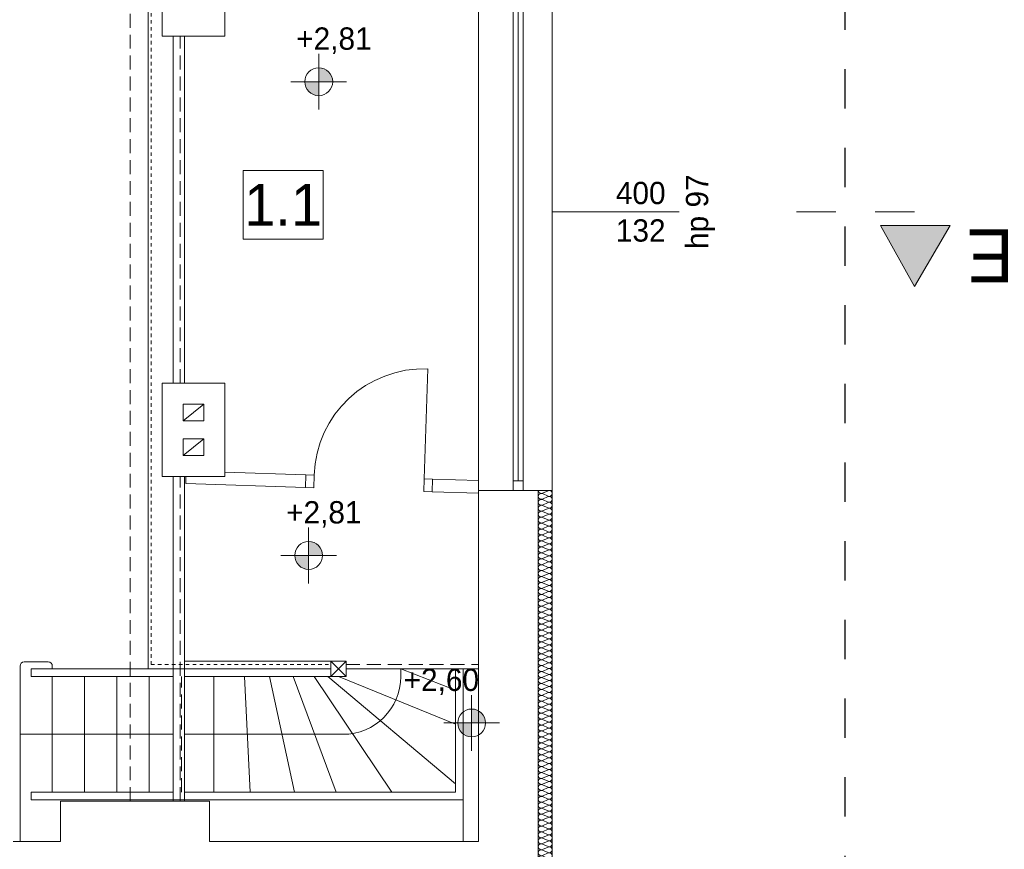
# Model space of a CAD drawing. Extents: x -528673 to -468586, y 24609 to 131944.
# Tile 48 of 87: x -475653 to -468586, y 58930 to 64882. Entities that reach past the tile are written whole.
import ezdxf

# ---------------------------------------------------------------- set-up
doc = ezdxf.new("R2010")
doc.units = 0
doc.header["$MEASUREMENT"] = 0
for name, pattern in [('Dashed', [564.444447, 282.222223, -282.222223]), ('Hidden Line', [50, 25, -25]), ('Krawędzie ukryte', [150, 100, -50])]:
    doc.linetypes.add(name, pattern=pattern)
for name, color, linetype in [('#PODKŁAD', 252, 'Continuous'), ('Inwent Izolacje', 252, 'Continuous'), ('INWENT RZĘDNE', 252, 'Continuous')]:
    doc.layers.add(name, color=color, linetype=linetype)
for name, color, linetype, lineweight in [('INWENT BALUSTRADY_Nr_Pióra__21', 252, 'Continuous', 9), ('Inwent Izolacje_Nr_Pióra__2', 252, 'Continuous', 13), ('INWENT KONST. DREWNIANA_Nr_Pióra__21', 252, 'Continuous', 9), ('INWENT OPISY_Nr_Pióra__21', 252, 'Continuous', 9), ('INWENT OPISY_Nr_Pióra__41', 252, 'Continuous', 15), ('INWENT RZĘDNE_Nr_Pióra__21', 252, 'Continuous', 9), ('INWENT. DRZWI_Nr_Pióra__5', 252, 'Continuous', 13), ('INWENT. OKNA_Nr_Pióra__21', 252, 'Continuous', 9), ('INWENT. OKNA_Nr_Pióra__5', 252, 'Continuous', 13), ('INWENT.ŚCIANY_Nr_Pióra__1', 252, 'Continuous', 25), ('INWENT.ŚCIANY_Nr_Pióra__20', 252, 'Continuous', 60), ('INWENT.ŚCIANY_Nr_Pióra__21', 252, 'Continuous', 9), ('INWENT.ŚCIANY_Nr_Pióra__3', 252, 'Continuous', 13), ('Istniejące schody_Nr_Pióra__21', 252, 'Continuous', 9), ('Istniejące stropy_Nr_Pióra__5', 252, 'Continuous', 13)]:
    doc.layers.add(name, color=color, linetype=linetype, lineweight=lineweight)
doc.styles.add('GENERATED_STYLE_1', font='txt')
doc.styles.add('GENERATED_STYLE_3', font='txt')
doc.styles.add('GENERATED_STYLE_5', font='txt')

# ---------------------------------------------------------------- blocks, each defined once
blk = doc.blocks.new('Izolacja cieplna 14_206', base_point=(-471930.2, 61504.5))
at = {"layer": 'Inwent Izolacje_Nr_Pióra__2', "linetype": 'Continuous'}
for p, q in [((-471860, 61502.7), (-471900.4, 61485)), ((-471900.4, 61481.4), (-471860, 61463.7)), ((-471860, 61460.1), (-471900.4, 61442.4)), ((-471900.4, 61438.8), (-471860, 61421.1)), ((-471860, 61417.5), (-471900.4, 61399.8)), ((-471900.4, 61396.2), (-471860, 61378.5)), ((-471860, 61374.9), (-471900.4, 61357.2)), ((-471900.4, 61353.6), (-471860, 61335.9)), ((-471860, 61332.3), (-471900.4, 61314.5)), ((-471900.4, 61311), (-471860, 61293.2)), ((-471860, 61289.7), (-471900.4, 61271.9)), ((-471900.4, 61268.3), (-471860, 61250.6)), ((-471860, 61247), (-471900.4, 61229.3)), ((-471900.4, 61225.7), (-471860, 61208)), ((-471860, 61204.4), (-471900.4, 61186.7)), ((-471900.4, 61183.1), (-471860, 61165.4)), ((-471860, 61161.8), (-471900.4, 61144.1)), ((-471900.4, 61140.5), (-471860, 61122.8)), ((-471860, 61119.2), (-471900.4, 61101.4)), ((-471900.4, 61097.9), (-471860, 61080.1)), ((-471860, 61076.6), (-471900.4, 61058.8)), ((-471900.4, 61055.2), (-471860, 61037.5)), ((-471860, 61033.9), (-471900.4, 61016.2)), ((-471900.4, 61012.6), (-471860, 60994.9)), ((-471860, 60991.3), (-471900.4, 60973.6)), ((-471900.4, 60970), (-471860, 60952.3)), ((-471860, 60948.7), (-471900.4, 60931)), ((-471900.4, 60927.4), (-471860, 60909.7)), ((-471860, 60906.1), (-471900.4, 60888.4)), ((-471900.4, 60884.8), (-471860, 60867)), ((-471860, 60863.5), (-471900.4, 60845.7)), ((-471900.4, 60842.2), (-471860, 60824.4)), ((-471860, 60820.8), (-471900.4, 60803.1)), ((-471900.4, 60799.5), (-471860, 60781.8)), ((-471860, 60778.2), (-471900.4, 60760.5)), ((-471900.4, 60756.9), (-471860, 60739.2)), ((-471860, 60735.6), (-471900.4, 60717.9)), ((-471900.4, 60714.3), (-471860, 60696.6)), ((-471860, 60693), (-471900.4, 60675.3)), ((-471900.4, 60671.7), (-471860, 60653.9)), ((-471860, 60650.4), (-471900.4, 60632.6)), ((-471900.4, 60629.1), (-471860, 60611.3)), ((-471860, 60607.7), (-471900.4, 60590)), ((-471900.4, 60586.4), (-471860, 60568.7)), ((-471860, 60565.1), (-471900.4, 60547.4)), ((-471900.4, 60543.8), (-471860, 60526.1)), ((-471860, 60522.5), (-471900.4, 60504.8)), ((-471900.4, 60501.2), (-471860, 60483.5)), ((-471860, 60479.9), (-471900.4, 60462.2)), ((-471900.4, 60458.6), (-471860, 60440.9)), ((-471860, 60437.3), (-471900.4, 60419.5)), ((-471900.4, 60416), (-471860, 60398.2)), ((-471860, 60394.7), (-471900.4, 60376.9)), ((-471900.4, 60373.3), (-471860, 60355.6)), ((-471860, 60352), (-471900.4, 60334.3)), ((-471900.4, 60330.7), (-471860, 60313)), ((-471860, 60309.4), (-471900.4, 60291.7)), ((-471900.4, 60288.1), (-471860, 60270.4)), ((-471860, 60266.8), (-471900.4, 60249.1)), ((-471900.4, 60245.5), (-471860, 60227.8)), ((-471860, 60224.2), (-471900.4, 60206.4)), ((-471900.4, 60202.9), (-471860, 60185.1)), ((-471860, 60181.6), (-471900.4, 60163.8)), ((-471900.4, 60160.2), (-471860, 60142.5)), ((-471860, 60138.9), (-471900.4, 60121.2)), ((-471900.4, 60117.6), (-471860, 60099.9)), ((-471860, 60096.3), (-471900.4, 60078.6)), ((-471900.4, 60075), (-471860, 60057.3)), ((-471860, 60053.7), (-471900.4, 60036)), ((-471900.4, 60032.4), (-471860, 60014.7)), ((-471860, 60011.1), (-471900.4, 59993.4)), ((-471900.4, 59989.8), (-471860, 59972)), ((-471860, 59968.5), (-471900.4, 59950.7)), ((-471900.4, 59947.2), (-471860, 59929.4)), ((-471860, 59925.8), (-471900.4, 59908.1)), ((-471900.4, 59904.5), (-471860, 59886.8)), ((-471860, 59883.2), (-471900.4, 59865.5)), ((-471900.4, 59861.9), (-471860, 59844.2)), ((-471860, 59840.6), (-471900.4, 59822.9)), ((-471900.4, 59819.3), (-471860, 59801.6)), ((-471860, 59798), (-471900.4, 59780.3)), ((-471900.4, 59776.7), (-471860, 59758.9)), ((-471860, 59755.4), (-471900.4, 59737.6)), ((-471900.4, 59734.1), (-471860, 59716.3)), ((-471860, 59712.7), (-471900.4, 59695)), ((-471900.4, 59691.4), (-471860, 59673.7)), ((-471860, 59670.1), (-471900.4, 59652.4)), ((-471900.4, 59648.8), (-471860, 59631.1)), ((-471860, 59627.5), (-471900.4, 59609.8)), ((-471900.4, 59606.2), (-471860, 59588.5)), ((-471860, 59584.9), (-471900.4, 59567.2)), ((-471900.4, 59563.6), (-471860, 59545.9)), ((-471860, 59542.3), (-471900.4, 59524.5)), ((-471900.4, 59521), (-471860, 59503.2)), ((-471860, 59499.7), (-471900.4, 59481.9)), ((-471900.4, 59478.3), (-471860, 59460.6)), ((-471860, 59457), (-471900.4, 59439.3)), ((-471900.4, 59435.7), (-471860, 59418)), ((-471860, 59414.4), (-471900.4, 59396.7)), ((-471900.4, 59393.1), (-471860, 59375.4)), ((-471860, 59371.8), (-471900.4, 59354.1)), ((-471900.4, 59350.5), (-471860, 59332.8)), ((-471860, 59329.2), (-471900.4, 59311.4)), ((-471900.4, 59307.9), (-471860, 59290.1)), ((-471860, 59286.6), (-471900.4, 59268.8)), ((-471900.4, 59265.2), (-471860, 59247.5)), ((-471860, 59243.9), (-471900.4, 59226.2)), ((-471900.4, 59222.6), (-471860, 59204.9)), ((-471860, 59201.3), (-471900.4, 59183.6)), ((-471900.4, 59180), (-471860, 59162.3)), ((-471860, 59158.7), (-471900.4, 59141)), ((-471900.4, 59137.4), (-471860, 59119.7)), ((-471860, 59116.1), (-471900.4, 59098.4)), ((-471900.4, 59094.8), (-471860, 59077)), ((-471860, 59073.5), (-471900.4, 59055.7)), ((-471900.4, 59052.2), (-471860, 59034.4)), ((-471860, 59030.8), (-471900.4, 59013.1)), ((-471900.4, 59009.5), (-471860, 58991.8)), ((-471860, 58988.2), (-471900.4, 58970.5)), ((-471900.4, 58966.9), (-471860, 58949.2)), ((-471860, 58945.6), (-471900.4, 58927.9)), ((-471900.4, 58924.3), (-471860, 58906.6)), ((-471860, 58903), (-471900.4, 58885.3)), ((-471900.4, 58881.7), (-471860, 58863.9)), ((-471860, 58860.4), (-471900.4, 58842.6)), ((-471900.4, 58839.1), (-471860, 58821.3)), ((-471860, 58817.7), (-471900.4, 58800)), ((-471900.4, 58796.4), (-471860, 58778.7)), ((-471860, 58775.1), (-471900.4, 58757.4)), ((-471900.4, 58753.8), (-471860, 58736.1)), ((-471860, 58732.5), (-471900.4, 58714.8)), ((-471900.4, 58711.2), (-471860, 58693.5)), ((-471860, 58689.9), (-471900.4, 58672.2)), ((-471900.4, 58668.6), (-471860, 58650.9)), ((-471860, 58647.3), (-471900.4, 58629.5)), ((-471900.4, 58626), (-471860, 58608.2)), ((-471860, 58604.7), (-471900.4, 58586.9)), ((-471900.4, 58583.3), (-471860, 58565.6)), ((-471860, 58562), (-471900.4, 58544.3)), ((-471900.4, 58540.7), (-471860, 58523)), ((-471860, 58519.4), (-471900.4, 58501.7)), ((-471900.4, 58498.1), (-471860, 58480.4)), ((-471860, 58476.8), (-471900.4, 58459.1)), ((-471900.4, 58455.5), (-471860, 58437.8)), ((-471860, 58434.2), (-471900.4, 58416.4)), ((-471900.4, 58412.9), (-471860, 58395.1)), ((-471860, 58391.6), (-471900.4, 58373.8)), ((-471900.4, 58370.2), (-471860, 58352.5)), ((-471860, 58348.9), (-471900.4, 58331.2)), ((-471900.4, 58327.6), (-471860, 58309.9)), ((-471860, 58306.3), (-471900.4, 58288.6)), ((-471900.4, 58285), (-471860, 58267.3)), ((-471860, 58263.7), (-471900.4, 58246)), ((-471900.4, 58242.4), (-471860, 58224.7)), ((-471860, 58221.1), (-471900.4, 58203.4)), ((-471900.4, 58199.8), (-471860, 58182)), ((-471860, 58178.5), (-471900.4, 58160.7)), ((-471900.4, 58157.2), (-471860, 58139.4)), ((-471860, 58135.8), (-471900.4, 58118.1)), ((-471900.4, 58114.5), (-471860, 58096.8)), ((-471860, 58093.2), (-471900.4, 58075.5)), ((-471900.4, 58071.9), (-471860, 58054.2)), ((-471860, 58050.6), (-471900.4, 58032.9)), ((-471900.4, 58029.3), (-471860, 58011.6)), ((-471860, 58008), (-471900.4, 57990.3)), ((-471900.4, 57986.7), (-471860, 57968.9)), ((-471860, 57965.4), (-471900.4, 57947.6)), ((-471900.4, 57944.1), (-471860, 57926.3))]:
    blk.add_line(p, q, dxfattribs=at)
for centre, start_param, end_param in [((-471908.9, 61461.9), 2.7288, 6.695979), ((-471908.9, 61504.5), 4.712389, 6.695979), ((-471851.5, 61483.2), 5.870392, 9.837571), ((-471908.9, 61419.3), 2.7288, 6.695979), ((-471851.5, 61440.6), 5.870392, 9.837571), ((-471851.5, 61398), 5.870392, 9.837571), ((-471908.9, 61376.7), 2.7288, 6.695979), ((-471908.9, 61334.1), 2.7288, 6.695979), ((-471851.5, 61355.4), 5.870392, 9.837571), ((-471908.9, 61291.4), 2.7288, 6.695979), ((-471851.5, 61312.8), 5.870392, 9.837571), ((-471851.5, 61270.1), 5.870392, 9.837571), ((-471908.9, 61248.8), 2.7288, 6.695979), ((-471908.9, 61206.2), 2.7288, 6.695979), ((-471851.5, 61227.5), 5.870392, 9.837571), ((-471851.5, 61184.9), 5.870392, 9.837571), ((-471908.9, 61163.6), 2.7288, 6.695979), ((-471908.9, 61121), 2.7288, 6.695979), ((-471851.5, 61142.3), 5.870392, 9.837571), ((-471908.9, 61078.3), 2.7288, 6.695979), ((-471851.5, 61099.7), 5.870392, 9.837571), ((-471851.5, 61057), 5.870392, 9.837571), ((-471908.9, 61035.7), 2.7288, 6.695979), ((-471908.9, 60993.1), 2.7288, 6.695979), ((-471851.5, 61014.4), 5.870392, 9.837571), ((-471851.5, 60971.8), 5.870392, 9.837571), ((-471908.9, 60950.5), 2.7288, 6.695979), ((-471908.9, 60907.9), 2.7288, 6.695979), ((-471851.5, 60929.2), 5.870392, 9.837571), ((-471908.9, 60865.3), 2.7288, 6.695979), ((-471851.5, 60886.6), 5.870392, 9.837571), ((-471851.5, 60843.9), 5.870392, 9.837571), ((-471908.9, 60822.6), 2.7288, 6.695979), ((-471908.9, 60780), 2.7288, 6.695979), ((-471851.5, 60801.3), 5.870392, 9.837571), ((-471851.5, 60758.7), 5.870392, 9.837571), ((-471908.9, 60737.4), 2.7288, 6.695979), ((-471908.9, 60694.8), 2.7288, 6.695979), ((-471851.5, 60716.1), 5.870392, 9.837571), ((-471908.9, 60652.2), 2.7288, 6.695979), ((-471851.5, 60673.5), 5.870392, 9.837571), ((-471851.5, 60630.8), 5.870392, 9.837571), ((-471908.9, 60609.5), 2.7288, 6.695979), ((-471908.9, 60566.9), 2.7288, 6.695979), ((-471851.5, 60588.2), 5.870392, 9.837571), ((-471851.5, 60545.6), 5.870392, 9.837571), ((-471908.9, 60524.3), 2.7288, 6.695979), ((-471908.9, 60481.7), 2.7288, 6.695979), ((-471851.5, 60503), 5.870392, 9.837571), ((-471908.9, 60439.1), 2.7288, 6.695979), ((-471851.5, 60460.4), 5.870392, 9.837571), ((-471851.5, 60417.8), 5.870392, 9.837571), ((-471908.9, 60396.4), 2.7288, 6.695979), ((-471908.9, 60353.8), 2.7288, 6.695979), ((-471851.5, 60375.1), 5.870392, 9.837571), ((-471851.5, 60332.5), 5.870392, 9.837571), ((-471908.9, 60311.2), 2.7288, 6.695979), ((-471908.9, 60268.6), 2.7288, 6.695979), ((-471851.5, 60289.9), 5.870392, 9.837571), ((-471908.9, 60226), 2.7288, 6.695979), ((-471851.5, 60247.3), 5.870392, 9.837571), ((-471851.5, 60204.7), 5.870392, 9.837571), ((-471908.9, 60183.3), 2.7288, 6.695979), ((-471908.9, 60140.7), 2.7288, 6.695979), ((-471851.5, 60162), 5.870392, 9.837571), ((-471851.5, 60119.4), 5.870392, 9.837571), ((-471908.9, 60098.1), 2.7288, 6.695979), ((-471908.9, 60055.5), 2.7288, 6.695979), ((-471851.5, 60076.8), 5.870392, 9.837571), ((-471908.9, 60012.9), 2.7288, 6.695979), ((-471851.5, 60034.2), 5.870392, 9.837571), ((-471851.5, 59991.6), 5.870392, 9.837571), ((-471908.9, 59970.3), 2.7288, 6.695979), ((-471908.9, 59927.6), 2.7288, 6.695979), ((-471851.5, 59948.9), 5.870392, 9.837571), ((-471908.9, 59885), 2.7288, 6.695979), ((-471908.9, 59842.4), 2.7288, 6.695979), ((-471851.5, 59906.3), 5.870392, 9.837571), ((-471851.5, 59863.7), 5.870392, 9.837571), ((-471908.9, 59799.8), 2.7288, 6.695979), ((-471851.5, 59821.1), 5.870392, 9.837571), ((-471851.5, 59778.5), 5.870392, 9.837571), ((-471908.9, 59757.2), 2.7288, 6.695979), ((-471908.9, 59714.5), 2.7288, 6.695979), ((-471851.5, 59735.8), 5.870392, 9.837571), ((-471908.9, 59671.9), 2.7288, 6.695979), ((-471908.9, 59629.3), 2.7288, 6.695979), ((-471851.5, 59693.2), 5.870392, 9.837571), ((-471851.5, 59650.6), 5.870392, 9.837571), ((-471908.9, 59586.7), 2.7288, 6.695979), ((-471851.5, 59608), 5.870392, 9.837571), ((-471851.5, 59565.4), 5.870392, 9.837571), ((-471908.9, 59544.1), 2.7288, 6.695979), ((-471908.9, 59501.4), 2.7288, 6.695979), ((-471851.5, 59522.8), 5.870392, 9.837571), ((-471908.9, 59458.8), 2.7288, 6.695979), ((-471908.9, 59416.2), 2.7288, 6.695979), ((-471851.5, 59480.1), 5.870392, 9.837571), ((-471851.5, 59437.5), 5.870392, 9.837571), ((-471908.9, 59373.6), 2.7288, 6.695979), ((-471851.5, 59394.9), 5.870392, 9.837571), ((-471851.5, 59352.3), 5.870392, 9.837571), ((-471908.9, 59331), 2.7288, 6.695979), ((-471908.9, 59288.3), 2.7288, 6.695979), ((-471851.5, 59309.7), 5.870392, 9.837571), ((-471908.9, 59245.7), 2.7288, 6.695979), ((-471908.9, 59203.1), 2.7288, 6.695979), ((-471851.5, 59267), 5.870392, 9.837571), ((-471851.5, 59224.4), 5.870392, 9.837571), ((-471908.9, 59160.5), 2.7288, 6.695979), ((-471851.5, 59181.8), 5.870392, 9.837571), ((-471851.5, 59139.2), 5.870392, 9.837571), ((-471908.9, 59117.9), 2.7288, 6.695979), ((-471908.9, 59075.3), 2.7288, 6.695979), ((-471851.5, 59096.6), 5.870392, 9.837571), ((-471908.9, 59032.6), 2.7288, 6.695979), ((-471908.9, 58990), 2.7288, 6.695979), ((-471851.5, 59053.9), 5.870392, 9.837571), ((-471851.5, 59011.3), 5.870392, 9.837571), ((-471908.9, 58947.4), 2.7288, 6.695979), ((-471851.5, 58968.7), 5.870392, 9.837571), ((-471851.5, 58926.1), 5.870392, 9.837571), ((-471908.9, 58904.8), 2.7288, 6.695979), ((-471908.9, 58862.2), 2.7288, 6.695979), ((-471851.5, 58883.5), 5.870392, 9.837571), ((-471908.9, 58819.5), 2.7288, 6.695979), ((-471908.9, 58776.9), 2.7288, 6.695979), ((-471851.5, 58840.8), 5.870392, 9.837571), ((-471851.5, 58798.2), 5.870392, 9.837571), ((-471908.9, 58734.3), 2.7288, 6.695979), ((-471851.5, 58755.6), 5.870392, 9.837571), ((-471851.5, 58713), 5.870392, 9.837571), ((-471908.9, 58691.7), 2.7288, 6.695979), ((-471908.9, 58649.1), 2.7288, 6.695979), ((-471851.5, 58670.4), 5.870392, 9.837571), ((-471908.9, 58606.4), 2.7288, 6.695979), ((-471908.9, 58563.8), 2.7288, 6.695979), ((-471851.5, 58627.8), 5.870392, 9.837571), ((-471851.5, 58585.1), 5.870392, 9.837571), ((-471908.9, 58521.2), 2.7288, 6.695979), ((-471851.5, 58542.5), 5.870392, 9.837571), ((-471851.5, 58499.9), 5.870392, 9.837571), ((-471908.9, 58478.6), 2.7288, 6.695979), ((-471908.9, 58436), 2.7288, 6.695979), ((-471851.5, 58457.3), 5.870392, 9.837571), ((-471908.9, 58393.3), 2.7288, 6.695979), ((-471851.5, 58414.7), 5.870392, 9.837571), ((-471851.5, 58372), 5.870392, 9.837571), ((-471908.9, 58350.7), 2.7288, 6.695979), ((-471908.9, 58308.1), 2.7288, 6.695979), ((-471851.5, 58329.4), 5.870392, 9.837571), ((-471851.5, 58286.8), 5.870392, 9.837571), ((-471908.9, 58265.5), 2.7288, 6.695979), ((-471908.9, 58222.9), 2.7288, 6.695979), ((-471851.5, 58244.2), 5.870392, 9.837571), ((-471908.9, 58180.3), 2.7288, 6.695979), ((-471851.5, 58201.6), 5.870392, 9.837571), ((-471851.5, 58158.9), 5.870392, 9.837571), ((-471908.9, 58137.6), 2.7288, 6.695979), ((-471908.9, 58095), 2.7288, 6.695979), ((-471851.5, 58116.3), 5.870392, 9.837571), ((-471851.5, 58073.7), 5.870392, 9.837571), ((-471908.9, 58052.4), 2.7288, 6.695979), ((-471908.9, 58009.8), 2.7288, 6.695979), ((-471851.5, 58031.1), 5.870392, 9.837571), ((-471908.9, 57967.2), 2.7288, 6.695979), ((-471851.5, 57988.5), 5.870392, 9.837571), ((-471851.5, 57945.8), 5.870392, 9.837571), ((-471908.9, 57924.5), 2.7288, 4.712389)]:
    blk.add_ellipse(centre, major_axis=(0, -21.3), ratio=0.998042, start_param=start_param, end_param=end_param, dxfattribs=at)
blk = doc.blocks.new('Koty wysokościowe_93', base_point=(-473506.1, 64437))
at = {"layer": 'INWENT RZĘDNE_Nr_Pióra__21', "linetype": 'Continuous'}
for points in [[(-473506.1, 64437), (-473406.1, 64437), (-473413.7, 64475.3), (-473435.4, 64507.7), (-473467.8, 64529.4), (-473506.1, 64537)], [(-473506.1, 64437), (-473606.1, 64437), (-473598.5, 64398.7), (-473576.8, 64366.3), (-473544.4, 64344.6), (-473506.1, 64337)]]:
    blk.add_hatch(color=256, dxfattribs=at).paths.add_polyline_path(points, flags=0)
for p, q in [((-473506.1, 64237), (-473506.1, 64637)), ((-473706.1, 64437), (-473306.1, 64437))]:
    blk.add_line(p, q, dxfattribs=at)
blk.add_circle((-473506.1, 64437), 100, dxfattribs=at)
at = {"layer": 'INWENT RZĘDNE_Nr_Pióra__21', "insert": (-473667.9, 64637), "char_height": 160, "attachment_point": 7, "style": 'GENERATED_STYLE_1'}
blk.add_mtext('{+2,81}', dxfattribs=at)
blk = doc.blocks.new('Koty wysokościowe_109', base_point=(-473578.7, 61037.9))
at = {"layer": 'INWENT RZĘDNE_Nr_Pióra__21', "linetype": 'Continuous'}
for points in [[(-473578.7, 61037.9), (-473478.7, 61037.9), (-473486.3, 61076.1), (-473508, 61108.6), (-473540.4, 61130.2), (-473578.7, 61137.9)], [(-473578.7, 61037.9), (-473678.7, 61037.9), (-473671.1, 60999.6), (-473649.4, 60967.2), (-473617, 60945.5), (-473578.7, 60937.9)]]:
    blk.add_hatch(color=256, dxfattribs=at).paths.add_polyline_path(points, flags=0)
for p, q in [((-473578.7, 60837.9), (-473578.7, 61237.9)), ((-473778.7, 61037.9), (-473378.7, 61037.9))]:
    blk.add_line(p, q, dxfattribs=at)
blk.add_circle((-473578.7, 61037.9), 100, dxfattribs=at)
at = {"layer": 'INWENT RZĘDNE_Nr_Pióra__21', "insert": (-473740.5, 61237.9), "char_height": 160, "attachment_point": 7, "style": 'GENERATED_STYLE_1'}
blk.add_mtext('{+2,81}', dxfattribs=at)
blk = doc.blocks.new('Koty wysokościowe_110', base_point=(-472408.7, 59835.9))
at = {"layer": 'INWENT RZĘDNE_Nr_Pióra__21', "linetype": 'Continuous'}
for points in [[(-472408.7, 59835.9), (-472308.7, 59835.9), (-472316.3, 59874.2), (-472338, 59906.7), (-472370.5, 59928.3), (-472408.7, 59935.9)], [(-472408.7, 59835.9), (-472508.7, 59835.9), (-472501.1, 59797.7), (-472479.4, 59765.2), (-472447, 59743.6), (-472408.7, 59735.9)]]:
    blk.add_hatch(color=256, dxfattribs=at).paths.add_polyline_path(points, flags=0)
for p, q in [((-472408.7, 59635.9), (-472408.7, 60035.9)), ((-472608.7, 59835.9), (-472208.7, 59835.9))]:
    blk.add_line(p, q, dxfattribs=at)
blk.add_circle((-472408.7, 59835.9), 100, dxfattribs=at)
at = {"layer": 'INWENT RZĘDNE_Nr_Pióra__21', "insert": (-472897, 60035.9), "char_height": 160, "attachment_point": 7, "style": 'GENERATED_STYLE_1'}
blk.add_mtext('{+2,60}', dxfattribs=at)
blk = doc.blocks.new('PIĘTRO')
at = {"layer": 'INWENT OPISY_Nr_Pióra__21', "linetype": 'Continuous', "lineweight": 15}
blk.add_hatch(color=252, dxfattribs=at).paths.add_polyline_path([(-469230.2, 62968.3), (-469474.5, 63404.5), (-468974.5, 63404.5)], flags=0)
at = {"layer": 'INWENT BALUSTRADY_Nr_Pióra__21', "color": 252, "linetype": 'Continuous', "lineweight": 15}
for p, q in [((-474550.2, 64764.5), (-474550.2, 62274.5)), ((-474470.2, 64764.5), (-474470.2, 62274.5)), ((-474550.2, 61604.5), (-474550.2, 59274.5)), ((-474470.2, 61604.5), (-474470.2, 59274.5)), ((-474470.2, 60279.5), (-473420.2, 60279.5))]:
    blk.add_line(p, q, dxfattribs=at)
at = {"layer": 'INWENT KONST. DREWNIANA_Nr_Pióra__21', "color": 252, "linetype": 'Continuous', "lineweight": 15}
for p, q in [((-474330.2, 62124.5), (-474480.2, 62124.5)), ((-474480.2, 62004.5), (-474480.2, 62124.5)), ((-474480.2, 62004.5), (-474330.2, 62124.5)), ((-474330.2, 62004.5), (-474330.2, 62124.5)), ((-474330.2, 62004.5), (-474480.2, 62004.5)), ((-474480.2, 61754.5), (-474480.2, 61874.5)), ((-474330.2, 61874.5), (-474480.2, 61874.5)), ((-474480.2, 61754.5), (-474330.2, 61874.5)), ((-474330.2, 61754.5), (-474330.2, 61874.5)), ((-474330.2, 61754.5), (-474480.2, 61754.5))]:
    blk.add_line(p, q, dxfattribs=at)
at = {"layer": 'INWENT OPISY_Nr_Pióra__41', "color": 252, "linetype": 'Dashed', "lineweight": 15}
blk.add_line((-469230.2, 63504.5), (-470330.2, 63504.5), dxfattribs=at)
at = {"layer": 'INWENT OPISY_Nr_Pióra__41', "color": 252, "linetype": 'Continuous', "lineweight": 15}
for p, q in [((-469474.5, 63404.5), (-468974.5, 63404.5)), ((-469474.5, 63404.5), (-469230.2, 62968.3)), ((-469230.2, 62968.3), (-468974.5, 63404.5))]:
    blk.add_line(p, q, dxfattribs=at)
at = {"layer": 'INWENT. DRZWI_Nr_Pióra__5', "color": 252, "linetype": 'Continuous', "lineweight": 15}
for p, q in [((-472750, 61587.6), (-472723.7, 62377.1)), ((-473599.5, 61615.9), (-473539.5, 61613.9)), ((-473539.5, 61613.9), (-473542.5, 61524)), ((-472750, 61587.6), (-472753, 61497.6)), ((-472690, 61585.6), (-472750, 61587.6)), ((-473542.5, 61524), (-473602.5, 61525.9)), ((-472753, 61497.6), (-472693, 61495.6))]:
    blk.add_line(p, q, dxfattribs=at)
blk.add_arc((-472750, 61587.6), 790, 88.09085, 178.09085, dxfattribs=at)
at = {"layer": 'INWENT. OKNA_Nr_Pióra__5', "color": 252, "linetype": 'Continuous', "lineweight": 15}
for p, q in [((-472110.2, 61504.5), (-472110.2, 65504.5)), ((-472040.2, 61504.5), (-472040.2, 65504.5)), ((-472075.2, 61574.5), (-472075.2, 65434.5)), ((-471830.2, 63504.5), (-470920.2, 63504.5)), ((-472110.2, 61574.5), (-472040.2, 61574.5)), ((-472110.2, 61504.5), (-472040.2, 61504.5))]:
    blk.add_line(p, q, dxfattribs=at)
at = {"layer": 'INWENT.ŚCIANY_Nr_Pióra__1', "color": 252, "linetype": 'Continuous', "lineweight": 15}
for p, q in [((-474630.2, 64764.5), (-474630.2, 65434.5)), ((-474180.2, 65434.5), (-474180.2, 64764.5)), ((-474180.2, 64764.5), (-474630.2, 64764.5)), ((-474180.2, 62274.5), (-474630.2, 62274.5)), ((-474630.2, 62274.5), (-474630.2, 61604.5)), ((-474180.2, 62274.5), (-474180.2, 61604.5)), ((-474630.2, 61604.5), (-474180.2, 61604.5)), ((-472360.2, 61504.5), (-471930.2, 61504.5)), ((-472360.2, 61504.5), (-472360.2, 60254.5)), ((-471930.2, 57924.5), (-471930.2, 61504.5)), ((-475360.2, 59274.5), (-475360.2, 58984.5)), ((-475700.2, 58984.5), (-475360.2, 58984.5))]:
    blk.add_line(p, q, dxfattribs=at)
at = {"layer": 'INWENT.ŚCIANY_Nr_Pióra__20', "color": 252, "linetype": 'Dashed', "lineweight": 30}
blk.add_line((-469728.7, 57470.7), (-469728.7, 69234.2), dxfattribs=at)
at = {"layer": 'INWENT.ŚCIANY_Nr_Pióra__20', "color": 252, "linetype": 'Continuous', "lineweight": 15}
for p, q in [((-472360.2, 60254.5), (-472360.2, 58984.5)), ((-474290.2, 59274.5), (-475360.2, 59274.5)), ((-474290.2, 59274.5), (-474290.2, 58984.5)), ((-474290.2, 58984.5), (-472360.2, 58984.5))]:
    blk.add_line(p, q, dxfattribs=at)
at = {"layer": 'INWENT.ŚCIANY_Nr_Pióra__21', "color": 252, "linetype": 'Continuous', "lineweight": 15}
for p, q in [((-472360.2, 65504.5), (-472360.2, 61504.5)), ((-471830.2, 61504.5), (-471830.2, 65504.5)), ((-474180.2, 61635.3), (-473599.5, 61615.9)), ((-474460.2, 61604.5), (-474460.2, 61554.5)), ((-473599.5, 61615.9), (-473602.5, 61525.9)), ((-472690, 61585.6), (-472693, 61495.6)), ((-472690, 61585.6), (-472360.2, 61574.6)), ((-474460.2, 61554.5), (-473602.5, 61525.9)), ((-472693, 61495.6), (-472360.2, 61484.5)), ((-472470.2, 58984.5), (-472470.2, 60224.5))]:
    blk.add_line(p, q, dxfattribs=at)
at = {"layer": 'INWENT.ŚCIANY_Nr_Pióra__3', "color": 252, "linetype": 'Continuous', "lineweight": 15}
for p in [(-471930.2, 61504.5), (-471830.2, 57924.5)]:
    blk.add_line(p, (-471830.2, 61504.5), dxfattribs=at)
at = {"layer": 'Istniejące schody_Nr_Pióra__21', "color": 252, "linetype": 'Continuous', "lineweight": 15}
for p, q in [((-475650.2, 58984.5), (-475650.2, 60244.5)), ((-475620.2, 60274.5), (-475448.5, 60274.5)), ((-475570.2, 60224.5), (-474550.2, 60224.5)), ((-475570.2, 60169.5), (-475570.2, 60224.5)), ((-475418.5, 60224.5), (-475418.5, 60244.5)), ((-474470.2, 60224.5), (-473420.2, 60224.5)), ((-473420.2, 60169.5), (-473420.2, 60279.5)), ((-473420.2, 60279.5), (-473310.2, 60279.5)), ((-473420.2, 60169.5), (-473310.2, 60279.5)), ((-473420.2, 60279.5), (-473310.2, 60169.5)), ((-473310.2, 60279.5), (-473310.2, 60169.5)), ((-472917.7, 60169.5), (-472917.7, 60224.5)), ((-472917.7, 60224.5), (-472525.2, 60072.4)), ((-472525.2, 59339.5), (-472525.2, 60224.5)), ((-472470.2, 59284.5), (-472470.2, 60224.5)), ((-475570.2, 60169.5), (-474550.2, 60169.5)), ((-475418.5, 59339.5), (-475418.5, 60169.5)), ((-475186.9, 59339.5), (-475186.9, 60169.5)), ((-474955.2, 59339.5), (-474955.2, 60169.5)), ((-474723.5, 59339.5), (-474723.5, 60169.5)), ((-474470.2, 60169.5), (-473420.2, 60169.5)), ((-474260.2, 59339.5), (-474260.2, 60169.5)), ((-473997.7, 59339.5), (-474040.2, 60169.5)), ((-473680.2, 59339.5), (-473860.2, 60169.5)), ((-473380.2, 59339.5), (-473690.2, 60169.5)), ((-473540.2, 60169.5), (-472982.7, 59339.5)), ((-473440.2, 60169.5), (-472525.2, 59399.5)), ((-473310.2, 60169.5), (-473420.2, 60169.5)), ((-473365.2, 60169.5), (-472525.2, 59827)), ((-474550.2, 59754.5), (-475650.2, 59754.5)), ((-473332.7, 59754.5), (-474470.2, 59754.5)), ((-475570.2, 59339.5), (-474550.2, 59339.5)), ((-475570.2, 59284.5), (-475570.2, 59339.5)), ((-474470.2, 59339.5), (-472525.2, 59339.5)), ((-475570.2, 59284.5), (-472470.2, 59284.5))]:
    blk.add_line(p, q, dxfattribs=at)
at = {"layer": 'Istniejące schody_Nr_Pióra__21', "color": 252, "linetype": 'Krawędzie ukryte', "lineweight": 15}
blk.add_line((-474491.9, 59339.5), (-474491.9, 60169.5), dxfattribs=at)
at = {"layer": 'Istniejące schody_Nr_Pióra__21', "color": 252, "linetype": 'Continuous', "lineweight": 15}
for centre, radius, start, end in [((-475620.2, 60244.5), 30, 90, 180), ((-475448.5, 60244.5), 30, 0, 90), ((-473332.7, 60169.5), 415, 270, 0)]:
    blk.add_arc(centre, radius, start, end, dxfattribs=at)
at = {"layer": 'Istniejące stropy_Nr_Pióra__5', "color": 252, "linetype": 'Krawędzie ukryte', "lineweight": 15}
for p, q in [((-474860.2, 59274.5), (-474860.2, 67744.5)), ((-474500.2, 62274.5), (-474500.2, 64764.5)), ((-474500.2, 59274.5), (-474500.2, 61604.5)), ((-473310.2, 60254.5), (-472360.2, 60254.5))]:
    blk.add_line(p, q, dxfattribs=at)
at = {"layer": 'Istniejące stropy_Nr_Pióra__5', "color": 252, "linetype": 'Continuous', "lineweight": 15}
for p, q in [((-474730.2, 60224.5), (-474730.2, 67734.5)), ((-473420.2, 60224.5), (-474730.2, 60224.5)), ((-472525.2, 60224.5), (-473310.2, 60224.5)), ((-472360.2, 60224.5), (-472525.2, 60224.5))]:
    blk.add_line(p, q, dxfattribs=at)
at = {"layer": 'Istniejące stropy_Nr_Pióra__5', "color": 252, "linetype": 'Hidden Line', "lineweight": 15}
for q in [(-474710.2, 67734.5), (-473420.2, 60254.5)]:
    blk.add_line((-474710.2, 60254.5), q, dxfattribs=at)
at = {"layer": 'Inwent Izolacje', "color": 252, "linetype": 'Continuous', "lineweight": 15}
blk.add_blockref('Izolacja cieplna 14_206', (-471930.2, 61504.5), dxfattribs=at)
at = {"layer": 'INWENT RZĘDNE', "color": 252, "lineweight": 15}
for name, p in [('Koty wysokościowe_93', (-473506.1, 64437)), ('Koty wysokościowe_109', (-473578.7, 61037.9)), ('Koty wysokościowe_110', (-472408.7, 59835.9))]:
    blk.add_blockref(name, p, dxfattribs=at)
at = {"layer": 'INWENT OPISY_Nr_Pióra__21', "color": 252, "linetype": 'Continuous', "lineweight": 15, "insert": (-468685.9, 62997.5), "char_height": 380, "attachment_point": 2, "rotation": 180, "style": 'GENERATED_STYLE_5'}
blk.add_mtext('{E}', dxfattribs=at)
at = {"layer": 'INWENT. OKNA_Nr_Pióra__21', "color": 252, "linetype": 'Continuous', "lineweight": 15, "insert": (-470870.8, 63504.5), "char_height": 160, "attachment_point": 2, "rotation": 90, "style": 'GENERATED_STYLE_5'}
blk.add_mtext('{hp 97}', dxfattribs=at)
at = {"layer": 'INWENT. OKNA_Nr_Pióra__21', "color": 252, "linetype": 'Continuous', "lineweight": 15, "insert": (-471195.2, 63718.7), "char_height": 160, "width": 709.227, "attachment_point": 2, "line_spacing_factor": 1.007581, "style": 'GENERATED_STYLE_5'}
blk.add_mtext('{400\\P132}', dxfattribs=at)
at = {"color": 252, "linetype": 'Continuous', "lineweight": 15, "ltscale": 1912022.071610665}
blk.add_wipeout([(-474049.7, 63801), (-473473.7, 63801), (-473473.7, 63306.9), (-474049.7, 63306.9)], dxfattribs=at).dxf.layer = 'INWENT OPISY_Nr_Pióra__21'
at = {"layer": 'INWENT OPISY_Nr_Pióra__21', "color": 252, "linetype": 'Continuous', "lineweight": 15, "flags": 128}
blk.add_lwpolyline([(-474049.7, 63801), (-473473.7, 63801), (-473473.7, 63306.9), (-474049.7, 63306.9)], close=True, dxfattribs=at)
at = {"layer": 'INWENT OPISY_Nr_Pióra__21', "color": 252, "linetype": 'Continuous', "lineweight": 15, "insert": (-473761.7, 63403.9), "char_height": 300, "attachment_point": 8, "style": 'GENERATED_STYLE_3'}
blk.add_mtext('{1.1 }', dxfattribs=at)

msp = doc.modelspace()

# ---------------------------------------------------------------- block references
at = {"layer": '#PODKŁAD'}
msp.add_blockref('PIĘTRO', (0, 0), dxfattribs=at)

doc.saveas('drawing.dxf')
